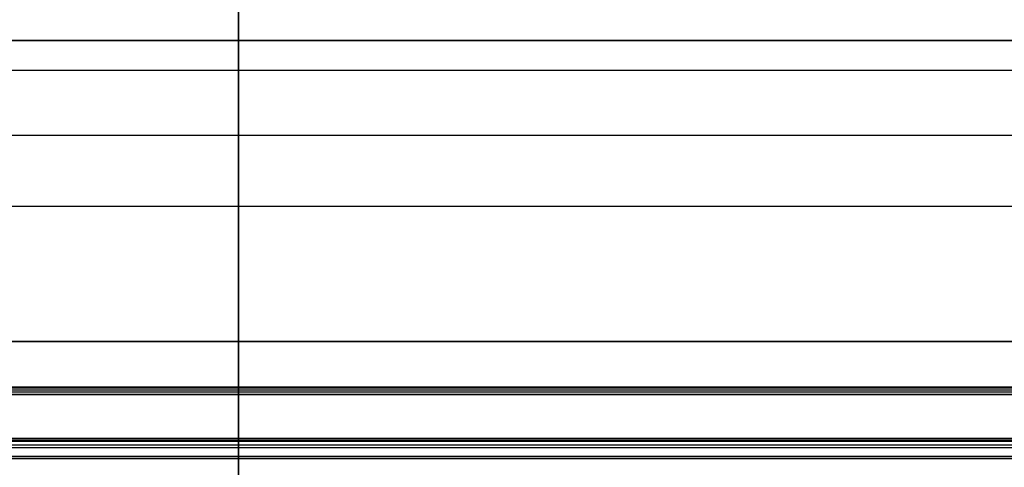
# Model space of a CAD drawing. Header units: millimetres. Extents: x -5.9 to 8.2, y -1.3 to -0.5.
# Tile 56 of 107: x 1.13 to 1.375, y -0.765 to -0.653. Entities that reach past the tile are written whole.
import ezdxf

# ---------------------------------------------------------------- set-up
doc = ezdxf.new("R2010")
doc.units = ezdxf.units.MM
doc.header["$MEASUREMENT"] = 0
for name, color, linetype, true_color in [('IGES level 1', 7, 'Continuous', 0xffffff), ('IGES level 24', 7, 'Continuous', 0xffffff), ('IGES level 3', 7, 'Continuous', 0xffffff), ('IGES level 47', 7, 'Continuous', 0xffffff)]:
    doc.layers.add(name, color=color, linetype=linetype, true_color=true_color)

msp = doc.modelspace()

# ---------------------------------------------------------------- linework, layer by layer
at = {"layer": 'IGES level 1', "extrusion": (1, 0, 0)}
msp.add_arc((-0.85828, -10.32994, 1.18416), 0.2, 360, 75.5225, dxfattribs=at)
at = {"layer": 'IGES level 1'}
for points in [[(8.22916, -0.65828, -10.32994), (1.18416, -0.65828, -10.32994), (-5.86084, -0.65828, -10.32994)], [(-5.86084, -0.65828, -10.32994), (1.18416, -0.65828, -10.32994), (8.22916, -0.65828, -10.32994)], [(7.29416, -0.66571, -10.38395), (1.18416, -0.66571, -10.38395), (-4.92584, -0.66571, -10.38395)], [(7.29416, -0.66571, -10.38395), (1.18416, -0.66571, -10.38395), (-4.92584, -0.66571, -10.38395)], [(1.18416, -0.66571, -10.38395), (1.18416, -0.6995, -10.36445), (1.18416, -0.73328, -10.34494)], [(8.22916, -0.6819, -10.23566), (1.18416, -0.6819, -10.23566), (-5.86084, -0.6819, -10.23566)], [(-4.92584, -0.6995, -10.36445), (1.18416, -0.6995, -10.36445), (7.29416, -0.6995, -10.36445)], [(7.29416, -0.73328, -10.34494), (1.18416, -0.73328, -10.34494), (-4.92584, -0.73328, -10.34494)], [(-4.92584, -0.73328, -10.34494), (1.18416, -0.73328, -10.34494), (7.29416, -0.73328, -10.34494)], [(1.18416, -0.73328, -10.34494), (1.18416, -0.77578, -10.34494), (1.18416, -0.81828, -10.34494)]]:
    msp.add_open_spline(points, degree=2, dxfattribs=at)
at = {"layer": 'IGES level 24', "extrusion": (1, 0, 0)}
for radius, start, end in [(0.408, 360, 73.8272), (0.408, 180, 360), (0.4, 180, 360)]:
    msp.add_arc((-0.85828, -10.7448, 1.18416), radius, start, end, dxfattribs=at)
at = {"layer": 'IGES level 24'}
for points in [[(-4.91584, -0.74464, -10.35294), (1.18416, -0.74464, -10.35294), (7.28416, -0.74464, -10.35294)], [(7.28416, -0.74464, -10.35294), (1.18416, -0.74464, -10.35294), (-4.91584, -0.74464, -10.35294)], [(-4.91584, -0.74578, -10.36094), (1.18416, -0.74578, -10.36094), (7.28416, -0.74578, -10.36094)], [(-4.91584, -0.74578, -10.36094), (1.18416, -0.74578, -10.36094), (7.28416, -0.74578, -10.36094)], [(1.18416, -0.74464, -10.35294), (1.18416, -0.79171, -10.35294), (1.18416, -0.83878, -10.35294)], [(1.18416, -0.74578, -10.36094), (1.18416, -0.79228, -10.36094), (1.18416, -0.83878, -10.36094)]]:
    msp.add_open_spline(points, degree=2, dxfattribs=at)
at = {"layer": 'IGES level 3'}
for points in [[(-4.91584, -0.74478, -10.44394), (1.18416, -0.74478, -10.44394), (7.28416, -0.74478, -10.44394)], [(-4.91584, -0.74478, -10.36094), (1.18416, -0.74478, -10.36094), (7.28416, -0.74478, -10.36094)], [(7.28416, -0.74478, -10.44394), (1.18416, -0.74478, -10.44394), (-4.91584, -0.74478, -10.44394)], [(-4.91584, -0.74478, -10.40244), (1.18416, -0.74478, -10.40244), (7.28416, -0.74478, -10.40244)], [(7.28416, -0.74478, -10.36094), (1.18416, -0.74478, -10.36094), (-4.91584, -0.74478, -10.36094)], [(7.28416, -0.74537, -10.44486), (1.18416, -0.74537, -10.44486), (-4.91584, -0.74537, -10.44486)], [(1.18416, -0.74478, -10.44394), (1.18416, -0.74478, -10.40244), (1.18416, -0.74478, -10.36094)], [(1.18416, -0.74478, -10.36094), (1.18416, -0.79153, -10.36094), (1.18416, -0.83828, -10.36094)], [(-4.91584, -0.74645, -10.44469), (1.18416, -0.74645, -10.44469), (7.28416, -0.74645, -10.44469)], [(7.28416, -0.74645, -10.44469), (1.18416, -0.74645, -10.44469), (-4.91584, -0.74645, -10.44469)], [(1.18416, -0.76828, -10.42516), (1.18416, -0.75736, -10.43492), (1.18416, -0.74645, -10.44469)], [(-4.91584, -0.75736, -10.43492), (1.18416, -0.75736, -10.43492), (7.28416, -0.75736, -10.43492)]]:
    msp.add_open_spline(points, degree=2, dxfattribs=at)
at = {"layer": 'IGES level 47', "extrusion": (1, 0, 0)}
msp.add_arc((-0.85828, -9.02685, 1.18416), 1.4241, 266.12032, 273.87968, dxfattribs=at)
at = {"layer": 'IGES level 47'}
for points in [[(7.28416, -0.75786, -10.44383), (1.18416, -0.75786, -10.44383), (-4.91584, -0.75786, -10.44383)], [(-4.91584, -0.75813, -10.44551), (1.18416, -0.75813, -10.44551), (7.28416, -0.75813, -10.44551)], [(7.28416, -0.75813, -10.44551), (1.18416, -0.75813, -10.44551), (-4.91584, -0.75813, -10.44551)], [(-4.91584, -0.75899, -10.44255), (1.18416, -0.75899, -10.44255), (7.28416, -0.75899, -10.44255)], [(-4.91584, -0.75899, -10.44255), (1.18416, -0.75899, -10.44255), (7.28416, -0.75899, -10.44255)], [(7.28416, -0.75978, -10.44703), (1.18416, -0.75978, -10.44703), (-4.91584, -0.75978, -10.44703)], [(-4.91584, -0.76192, -10.44768), (1.18416, -0.76192, -10.44768), (7.28416, -0.76192, -10.44768)], [(7.28416, -0.76192, -10.44768), (1.18416, -0.76192, -10.44768), (-4.91584, -0.76192, -10.44768)], [(7.28416, -0.76252, -10.44), (1.18416, -0.76252, -10.44), (-4.91584, -0.76252, -10.44)]]:
    msp.add_open_spline(points, degree=2, dxfattribs=at)

doc.saveas('drawing.dxf')
